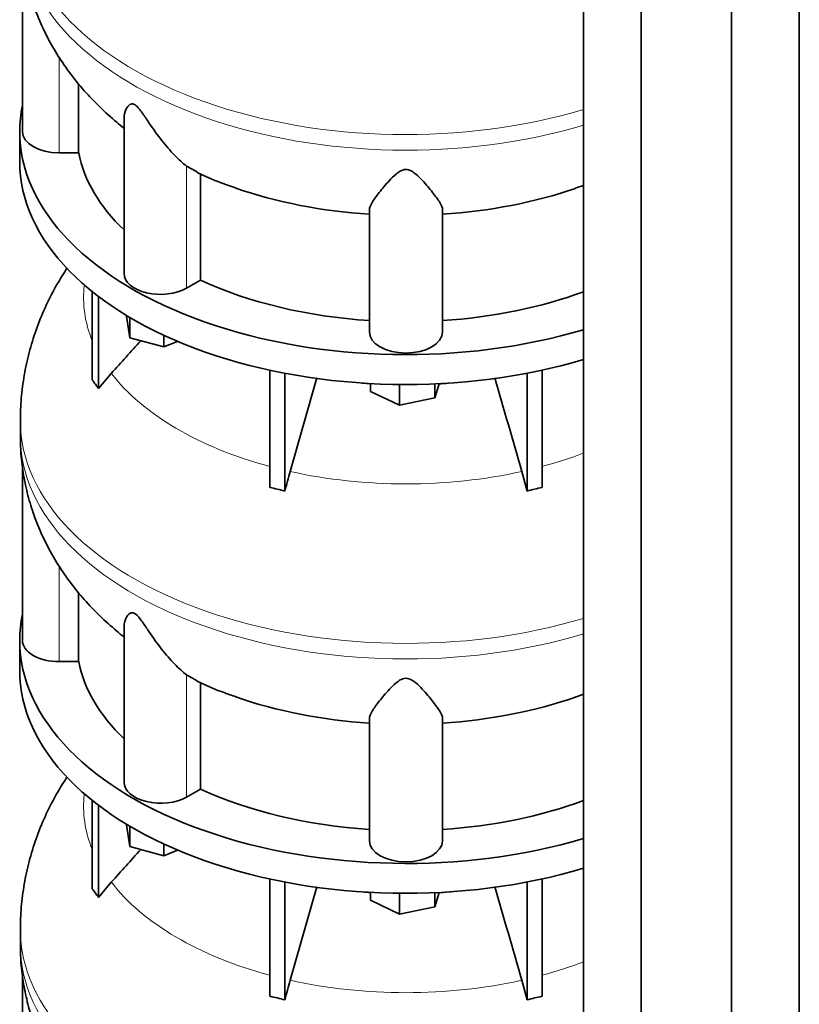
# Model space of a CAD drawing. Header units: millimetres. Extents: x 427 to 1319, y -2013 to 1724.
# Tile 8 of 30: x 1027 to 1315, y -1564 to -1200. Entities that reach past the tile are written whole.
import ezdxf

# ---------------------------------------------------------------- set-up
doc = ezdxf.new("R2010")
doc.units = ezdxf.units.MM
doc.layers.add('MID_454-4', color=7, linetype='Continuous')
doc.layers.add('VSI454_DIFFUSORE', color=7, linetype='Continuous')

# ---------------------------------------------------------------- blocks, each defined once
blk = doc.blocks.new('SE4')
at = {"layer": 'MID_454-4', "color": 7, "linetype": 'Continuous', "lineweight": 35}
for p, q in [((1314.77, -1666.73), (1314.77, -890.38)), ((1289.71, -1685.93), (1289.71, -909.35)), ((1235.17, -913.66), (1235.17, -1690.32)), ((1256.45, -1700.4), (1256.45, -923.82))]:
    blk.add_line(p, q, dxfattribs=at)
at = {"layer": 'VSI454_DIFFUSORE', "color": 7, "linetype": 'Continuous', "lineweight": 35}
for p, q in [((1028.15, -1177.83), (1028.15, -1241.84)), ((1048.9, -1249.63), (1048.9, -1224.16)), ((1065.64, -1236.7), (1065.64, -1294.09)), ((1027.15, -1241.84), (1027.15, -1252.86)), ((1048.9, -1249.63), (1041.65, -1249.63)), ((1092.56, -1256.7), (1088.68, -1254.52)), ((1093.81, -1296.64), (1093.81, -1257.4)), ((1156.15, -1315.74), (1156.15, -1270.66)), ((1183.15, -1315.74), (1183.15, -1270.66)), ((1093.81, -1296.64), (1088.68, -1299.6)), ((1053.94, -1333.46), (1053.94, -1300.88)), ((1056.23, -1336.66), (1056.23, -1302.67)), ((1066.58, -1309.9), (1066.58, -1309.67)), ((1067.79, -1317.87), (1066.58, -1309.9)), ((1067.79, -1317.87), (1067.79, -1310.39)), ((1080.34, -1321.25), (1067.79, -1317.87)), ((1080.34, -1321.25), (1080.34, -1316.97)), ((1085.39, -1319.21), (1080.34, -1321.25)), ((1119.42, -1373.14), (1119.42, -1329.85)), ((1219.87, -1373.14), (1219.87, -1329.85)), ((1056.23, -1336.66), (1060.95, -1331.02)), ((1124.97, -1374.47), (1124.97, -1330.98)), ((1136.82, -1332.69), (1126.92, -1367.23)), ((1214.33, -1374.47), (1214.33, -1330.98)), ((1156.63, -1337.66), (1156.63, -1334.79)), ((1167.24, -1342.8), (1167.24, -1335.12)), ((1181.86, -1334.83), (1180.26, -1340.07)), ((1180.26, -1340.07), (1180.26, -1334.9)), ((1167.24, -1342.8), (1156.63, -1337.66)), ((1180.26, -1340.07), (1167.24, -1342.8)), ((1027.39, -1348.56), (1027.39, -1354.31)), ((1028.15, -1365.63), (1028.15, -1429.63)), ((1212.37, -1367.23), (1214.33, -1374.47)), ((1048.9, -1437.43), (1048.9, -1411.95)), ((1065.64, -1424.5), (1065.64, -1481.89)), ((1027.15, -1429.63), (1027.15, -1440.65)), ((1048.9, -1437.43), (1041.65, -1437.43)), ((1092.56, -1444.49), (1088.68, -1442.32)), ((1093.81, -1484.44), (1093.81, -1445.2)), ((1156.15, -1503.53), (1156.15, -1458.45)), ((1183.15, -1503.53), (1183.15, -1458.45)), ((1093.81, -1484.44), (1088.68, -1487.4)), ((1053.94, -1521.25), (1053.94, -1488.67)), ((1056.23, -1524.45), (1056.23, -1490.47)), ((1066.58, -1497.69), (1066.58, -1497.47)), ((1067.79, -1505.66), (1066.58, -1497.69)), ((1067.79, -1505.66), (1067.79, -1498.19)), ((1080.34, -1509.04), (1067.79, -1505.66)), ((1080.34, -1509.04), (1080.34, -1504.77)), ((1085.39, -1507), (1080.34, -1509.04)), ((1056.23, -1524.45), (1060.95, -1518.81)), ((1119.42, -1560.93), (1119.42, -1517.65)), ((1124.97, -1562.26), (1124.97, -1518.78)), ((1214.33, -1562.26), (1214.33, -1518.78)), ((1219.87, -1560.93), (1219.87, -1517.65)), ((1136.82, -1520.48), (1126.92, -1555.02)), ((1156.63, -1525.46), (1156.63, -1522.58)), ((1181.86, -1522.62), (1180.26, -1527.86)), ((1167.24, -1530.6), (1156.63, -1525.46)), ((1167.24, -1530.6), (1167.24, -1522.91)), ((1180.26, -1527.86), (1180.26, -1522.7)), ((1180.26, -1527.86), (1167.24, -1530.6)), ((1027.39, -1536.36), (1027.39, -1542.1)), ((1028.15, -1553.42), (1028.15, -1617.42)), ((1212.37, -1555.02), (1214.33, -1562.26))]:
    blk.add_line(p, q, dxfattribs=at)
at = {"layer": 'VSI454_DIFFUSORE', "color": 4, "linetype": 'Continuous', "lineweight": 9}
for p, q in [((1041.65, -1249.63), (1041.65, -1214.31)), ((1088.68, -1299.6), (1088.68, -1254.52)), ((1041.65, -1437.43), (1041.65, -1402.11)), ((1088.68, -1487.4), (1088.68, -1442.32))]:
    blk.add_line(p, q, dxfattribs=at)
for centre, major_axis, start_param, end_param in [((1169.65, -1160.77), (142.25, 0), 3.141509, 5.19104), ((1169.65, -1166.52), (-142.25, 0), 0, 2.049447), ((1169.65, -1303.15), (118.93, 0), 3.072762, 3.374835), ((1169.65, -1303.15), (-118.93, 0), 0.417927, 1.134811), ((1169.65, -1282.06), (-92.64, 0), 1.362219, 1.429779), ((1169.65, -1282.06), (-92.64, 0), -4.580995, -4.503811), ((1169.65, -1348.56), (142.25, 0), 3.141509, 5.19104), ((1169.65, -1354.31), (-142.25, 0), 0, 2.049447), ((1169.65, -1303.15), (118.93, 0), -1.134811, -0.986085), ((1169.65, -1303.15), (-118.93, 0), 1.203325, 1.938268), ((1169.65, -1490.94), (118.93, 0), 3.072762, 3.374835), ((1169.65, -1490.94), (-118.93, 0), 0.417927, 1.134811), ((1169.65, -1469.85), (-92.64, 0), 1.362219, 1.429779), ((1169.65, -1469.85), (-92.64, 0), -4.580995, -4.503811), ((1169.65, -1536.36), (142.25, 0), 3.141509, 5.19104), ((1169.65, -1542.1), (-142.25, 0), 0, 2.049447), ((1169.65, -1490.94), (118.93, 0), -1.134811, -0.986085), ((1169.65, -1490.94), (-118.93, 0), 1.203325, 1.938268)]:
    blk.add_ellipse(centre, major_axis=major_axis, ratio=0.57735, start_param=start_param, end_param=end_param, dxfattribs=at)
at = {"layer": 'VSI454_DIFFUSORE', "color": 7, "linetype": 'Continuous', "lineweight": 35}
for centre, major_axis, start_param, end_param in [((1169.65, -1241.84), (-142.5, 0), 6.164646, 6.283185), ((1169.65, -1241.84), (-142.5, 0), 0, 2.04855), ((1041.65, -1241.84), (13.5, 0), 3.141603, 4.712389), ((1169.65, -1241.84), (-121.5, 0), 0.111341, 0.543224), ((1169.65, -1252.86), (-142.5, 0), 0, 2.04855), ((1169.65, -1202.59), (-121.5, 0), 1.02832, 1.459455), ((1169.65, -1202.59), (121.5, 0), 4.82373, 5.2527), ((1079.14, -1294.09), (13.5, 0), 3.141603, 5.497787), ((1169.65, -1241.84), (-121.5, 0), 0.896739, 1.459455), ((1169.65, -1241.84), (121.5, 0), 4.82373, 5.281941), ((1169.65, -1315.74), (13.5, 0), 3.141593, 6.283185), ((1169.65, -1429.63), (-142.5, 0), 6.164646, 6.283185), ((1169.65, -1429.63), (-142.5, 0), 0, 2.04855), ((1041.65, -1429.63), (13.5, 0), 3.141582, 4.712389), ((1169.65, -1429.63), (-121.5, 0), 0.111341, 0.543224), ((1169.65, -1440.65), (-142.5, 0), 0, 2.04855), ((1169.65, -1390.39), (-121.5, 0), 1.02832, 1.459455), ((1169.65, -1390.39), (121.5, 0), 4.82373, 5.2527), ((1079.14, -1481.89), (13.5, 0), 3.141582, 5.497787), ((1169.65, -1429.63), (-121.5, 0), 0.896739, 1.459455), ((1169.65, -1429.63), (121.5, 0), 4.82373, 5.281941), ((1169.65, -1503.53), (13.5, 0), 3.141593, 6.283185)]:
    blk.add_ellipse(centre, major_axis=major_axis, ratio=0.57735, start_param=start_param, end_param=end_param, dxfattribs=at)
for points, knots in [([(1027.48, -1166.54), (1027.46, -1167.88), (1027.41, -1171.44), (1028.06, -1177.96), (1029.4, -1185.51), (1031.43, -1192.96), (1034.1, -1200.2), (1037.4, -1207.23), (1041.31, -1214.02), (1045.83, -1220.56), (1050.94, -1226.82), (1056.65, -1232.82), (1061.6, -1237.23), (1064.69, -1239.81), (1065.56, -1240.51)], [0, 0, 0, 0, 0.0398379, 0.1237251, 0.20729, 0.2908214, 0.3746181, 0.4589899, 0.5442557, 0.6307374, 0.7187455, 0.8085532, 0.9003584, 0.9363118, 0.9363118, 0.9363118, 0.9363118]), ([(1088.68, -1254.52), (1087.32, -1253.46), (1085.81, -1252.09), (1082.69, -1248.86), (1081.09, -1247.01), (1077.95, -1243.01), (1076.41, -1240.85), (1074.05, -1237.37), (1073.26, -1236.18), (1072, -1234.39), (1071.56, -1233.79), (1070.84, -1232.93), (1070.59, -1232.66), (1070.06, -1232.17), (1069.79, -1231.96), (1069, -1231.53), (1068.56, -1231.54), (1067.88, -1231.74), (1067.61, -1231.93), (1066.9, -1232.59), (1066.57, -1233.13), (1065.85, -1234.66), (1065.64, -1235.7), (1065.64, -1236.71)], [0, 0, 0, 0, 0.125, 0.125, 0.25, 0.25, 0.375, 0.375, 0.4375, 0.4375, 0.46875, 0.46875, 0.484375, 0.484375, 0.5, 0.5, 0.53125, 0.53125, 0.5625, 0.5625, 0.625, 0.625, 0.7378424, 0.7378424, 0.7378424, 0.7378424]), ([(1092.5, -1256.81), (1092.93, -1257.03), (1095.97, -1258.53), (1101.14, -1260.63), (1105.37, -1262.08), (1107.02, -1262.63)], [0, 0, 0, 0, 0.084898, 0.698889, 1, 1, 1, 1]), ([(1183.15, -1270.66), (1183.15, -1269.92), (1182.75, -1269), (1181.45, -1266.83), (1180.54, -1265.58), (1178.38, -1262.85), (1177.14, -1261.36), (1174.91, -1258.98), (1174.11, -1258.16), (1172.71, -1257.01), (1172.21, -1256.64), (1171.31, -1256.16), (1171, -1256.03), (1170.3, -1255.83), (1169.93, -1255.77), (1168.81, -1255.8), (1168.12, -1256.07), (1166.97, -1256.72), (1166.47, -1257.09), (1165.08, -1258.25), (1164.3, -1259.05), (1162.11, -1261.4), (1160.86, -1262.91), (1158.72, -1265.63), (1157.84, -1266.85), (1156.55, -1268.99), (1156.15, -1269.92), (1156.15, -1270.66)], [0, 0, 0, 0, 0.125, 0.125, 0.25, 0.25, 0.375, 0.375, 0.4375, 0.4375, 0.46875, 0.46875, 0.484375, 0.484375, 0.5, 0.5, 0.53125, 0.53125, 0.5625, 0.5625, 0.625, 0.625, 0.75, 0.75, 0.875, 0.875, 1, 1, 1, 1]), ([(1044.68, -1292.12), (1044.05, -1293.08), (1041.81, -1296.57), (1038.32, -1302.77), (1034.64, -1310.86), (1031.71, -1319.11), (1029.52, -1327.5), (1028.1, -1335.88), (1027.42, -1343.09), (1027.46, -1347.02), (1027.48, -1348.55)], [0.4958454, 0.4958454, 0.4958454, 0.4958454, 0.5249217, 0.6009695, 0.6758655, 0.7495735, 0.8222446, 0.8940276, 0.9650655, 1, 1, 1, 1]), ([(1027.48, -1354.33), (1027.46, -1355.68), (1027.41, -1359.24), (1028.06, -1365.76), (1029.4, -1373.3), (1031.43, -1380.75), (1034.1, -1388), (1037.4, -1395.03), (1041.31, -1401.82), (1045.83, -1408.36), (1050.94, -1414.62), (1056.65, -1420.62), (1061.6, -1425.03), (1064.69, -1427.6), (1065.56, -1428.31)], [0, 0, 0, 0, 0.0398379, 0.1237251, 0.20729, 0.2908214, 0.3746181, 0.4589899, 0.5442557, 0.6307374, 0.7187455, 0.8085532, 0.9003584, 0.9363118, 0.9363118, 0.9363118, 0.9363118]), ([(1126.92, -1367.23), (1126.58, -1368.42), (1126.24, -1369.62), (1125.59, -1372.04), (1125.27, -1373.25), (1124.97, -1374.47)], [0, 0, 0, 0, 0.5, 0.5, 1, 1, 1, 1]), ([(1088.68, -1442.32), (1087.32, -1441.25), (1085.81, -1439.88), (1082.69, -1436.65), (1081.09, -1434.8), (1077.95, -1430.81), (1076.41, -1428.65), (1074.05, -1425.17), (1073.26, -1423.97), (1072, -1422.18), (1071.56, -1421.59), (1070.84, -1420.73), (1070.59, -1420.45), (1070.06, -1419.96), (1069.79, -1419.75), (1069, -1419.33), (1068.56, -1419.33), (1067.88, -1419.53), (1067.61, -1419.73), (1066.9, -1420.38), (1066.57, -1420.92), (1065.85, -1422.45), (1065.64, -1423.49), (1065.64, -1424.51)], [0, 0, 0, 0, 0.125, 0.125, 0.25, 0.25, 0.375, 0.375, 0.4375, 0.4375, 0.46875, 0.46875, 0.484375, 0.484375, 0.5, 0.5, 0.53125, 0.53125, 0.5625, 0.5625, 0.625, 0.625, 0.7378424, 0.7378424, 0.7378424, 0.7378424]), ([(1092.5, -1444.61), (1092.93, -1444.82), (1095.97, -1446.32), (1101.14, -1448.42), (1105.37, -1449.87), (1107.02, -1450.43)], [0, 0, 0, 0, 0.084898, 0.698889, 1, 1, 1, 1]), ([(1183.15, -1458.45), (1183.15, -1457.71), (1182.75, -1456.8), (1181.45, -1454.63), (1180.54, -1453.37), (1178.38, -1450.65), (1177.14, -1449.15), (1174.91, -1446.77), (1174.11, -1445.95), (1172.71, -1444.8), (1172.21, -1444.43), (1171.31, -1443.96), (1171, -1443.82), (1170.3, -1443.62), (1169.93, -1443.57), (1168.81, -1443.6), (1168.12, -1443.87), (1166.97, -1444.51), (1166.47, -1444.89), (1165.08, -1446.05), (1164.3, -1446.85), (1162.11, -1449.19), (1160.86, -1450.7), (1158.72, -1453.42), (1157.84, -1454.64), (1156.55, -1456.79), (1156.15, -1457.72), (1156.15, -1458.45)], [0, 0, 0, 0, 0.125, 0.125, 0.25, 0.25, 0.375, 0.375, 0.4375, 0.4375, 0.46875, 0.46875, 0.484375, 0.484375, 0.5, 0.5, 0.53125, 0.53125, 0.5625, 0.5625, 0.625, 0.625, 0.75, 0.75, 0.875, 0.875, 1, 1, 1, 1]), ([(1044.68, -1479.92), (1044.05, -1480.87), (1041.81, -1484.36), (1038.32, -1490.56), (1034.64, -1498.65), (1031.71, -1506.91), (1029.52, -1515.3), (1028.1, -1523.67), (1027.42, -1530.89), (1027.46, -1534.82), (1027.48, -1536.34)], [0.4958454, 0.4958454, 0.4958454, 0.4958454, 0.5249217, 0.6009695, 0.6758655, 0.7495735, 0.8222446, 0.8940276, 0.9650655, 1, 1, 1, 1]), ([(1027.48, -1542.12), (1027.46, -1543.47), (1027.41, -1547.03), (1028.06, -1553.55), (1029.4, -1561.1), (1031.43, -1568.55), (1034.1, -1575.79), (1037.4, -1582.82), (1041.31, -1589.61), (1045.83, -1596.15), (1050.94, -1602.41), (1056.65, -1608.41), (1061.6, -1612.82), (1064.69, -1615.4), (1065.56, -1616.1)], [0, 0, 0, 0, 0.0398379, 0.1237251, 0.20729, 0.2908214, 0.3746181, 0.4589899, 0.5442557, 0.6307374, 0.7187455, 0.8085532, 0.9003584, 0.9363118, 0.9363118, 0.9363118, 0.9363118]), ([(1126.92, -1555.02), (1126.58, -1556.21), (1126.24, -1557.42), (1125.59, -1559.84), (1125.27, -1561.05), (1124.97, -1562.26)], [0, 0, 0, 0, 0.5, 0.5, 1, 1, 1, 1])]:
    blk.add_open_spline(points, degree=3, knots=knots, dxfattribs=at)
for points in [[(1232.04, -1262.72), (1233.08, -1262.39), (1234.13, -1262.03), (1235.2, -1261.65)], [(1060.95, -1331.02), (1064.58, -1327), (1068.21, -1322.98), (1071.84, -1318.96)], [(1053.94, -1333.46), (1054.7, -1334.48), (1055.47, -1335.55), (1056.23, -1336.66)], [(1202.48, -1332.7), (1205.78, -1344.21), (1209.07, -1355.72), (1212.37, -1367.23)], [(1124.97, -1374.47), (1123.12, -1373.98), (1121.27, -1373.53), (1119.42, -1373.14)], [(1214.33, -1374.47), (1216.17, -1373.98), (1218.03, -1373.53), (1219.87, -1373.14)], [(1232.04, -1450.52), (1233.08, -1450.18), (1234.13, -1449.82), (1235.2, -1449.44)], [(1060.95, -1518.81), (1064.58, -1514.79), (1068.21, -1510.77), (1071.84, -1506.75)], [(1053.94, -1521.25), (1054.7, -1522.27), (1055.47, -1523.34), (1056.23, -1524.45)], [(1202.48, -1520.5), (1205.78, -1532.01), (1209.07, -1543.51), (1212.37, -1555.02)], [(1124.97, -1562.26), (1123.12, -1561.77), (1121.27, -1561.33), (1119.42, -1560.93)], [(1214.33, -1562.26), (1216.17, -1561.77), (1218.03, -1561.33), (1219.87, -1560.93)]]:
    blk.add_open_spline(points, degree=3, dxfattribs=at)

msp = doc.modelspace()

# ---------------------------------------------------------------- block references
msp.add_blockref('SE4', (0, 0))

doc.saveas('drawing.dxf')
